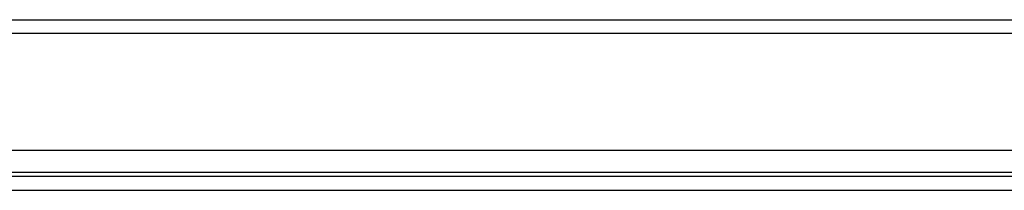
# Model space of a CAD drawing. Header units: inches. Extents: x 23 to 567, y 61 to 264.
# Tile 69 of 256: x 56.15 to 63.19, y 259.9 to 261.12. Entities that reach past the tile are written whole.
import ezdxf

# ---------------------------------------------------------------- set-up
doc = ezdxf.new("R2010")
doc.units = ezdxf.units.IN
doc.header["$MEASUREMENT"] = 0
doc.layers.add('Visible Edges(ANSI)', color=7, linetype='Continuous', lineweight=25)
doc.layers.add('Visible Tangent Edges(ANSI)', color=7, linetype='Continuous', lineweight=25)

msp = doc.modelspace()

# ---------------------------------------------------------------- linework, layer by layer
at = {"layer": 'Visible Edges(ANSI)'}
for p, q in [((23.4622, 261.1212), (77.0672, 261.1212)), ((77.0672, 260.1872), (23.4622, 260.1872)), ((77.1657, 260.0017), (23.3637, 260.0017))]:
    msp.add_line(p, q, dxfattribs=at)
at = {"layer": 'Visible Tangent Edges(ANSI)'}
for p, q in [((77.0672, 261.0222), (23.4622, 261.0222)), ((24.2628, 260.0327), (76.2665, 260.0327)), ((23.3637, 259.9027), (77.1657, 259.9027))]:
    msp.add_line(p, q, dxfattribs=at)

doc.saveas('drawing.dxf')
